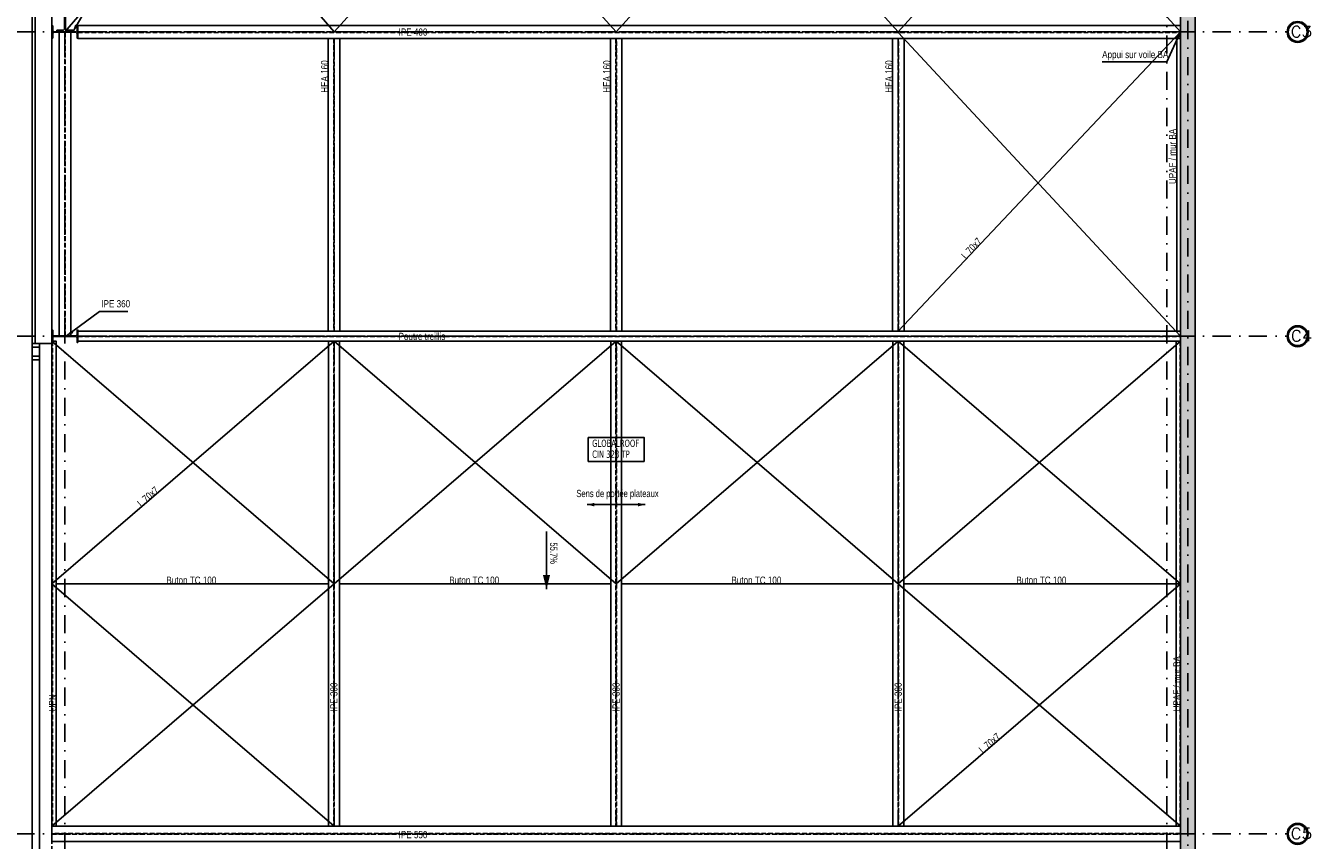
# Model space of a CAD drawing. Extents: x 293186 to 369035, y -341273 to -122059.
# Tile 59 of 64: x 325260 to 342982, y -153260 to -142014. Entities that reach past the tile are written whole.
import ezdxf

# ---------------------------------------------------------------- set-up
doc = ezdxf.new("R2010")
doc.units = 0
doc.header["$LTSCALE"] = 50
for name, pattern in [('CADWORK_21', [0]), ('DASHDOT', [10, 5, -2.5, 0, -2.5]), ('HIDDEN', [1.875, 1.25, -0.625])]:
    doc.linetypes.add(name, pattern=pattern)
doc.layers.get('0').update_dxf_attribs({"color": 1, "linetype": 'CONTINUOUS'})
doc.layers.add('ECHELLE_1_50', color=7, linetype='CONTINUOUS')
doc.styles.add('ARIAL', font='txt')
doc.styles.add('CADWORK5', font='ROMAND', dxfattribs={"width": 0.8})
doc.styles.add('TAHOMA', font='txt')

# ---------------------------------------------------------------- blocks, each defined once
blk = doc.blocks.new('CDWK_EXTR_2')
at = {"color": 0}
blk.add_solid([(0, 0), (2, 0.5), (2, -0.5)], dxfattribs=at)

msp = doc.modelspace()

# ---------------------------------------------------------------- hatches: boundary and pattern name
at = {"layer": 'ECHELLE_1_50', "linetype": 'CONTINUOUS'}
h = msp.add_hatch(dxfattribs=at)
h.set_pattern_fill('DOTS1', color=212, scale=23.622048, style=0, pattern_type=2)
h.set_pattern_definition([(0, (0, 0), (150, 17.675), [0, -17.675])])
h.paths.add_polyline_path([(350671, -182676), (350471, -182676), (350471, -134324), (341391, -133545), (341391, -182676), (341191, -182676), (341191, -133327), (350671, -134140)])

# ---------------------------------------------------------------- linework, layer by layer
at = {"layer": 'ECHELLE_1_50', "color": 158, "linetype": 'DASHDOT'}
for p, q in [((325801, -173906), (325801, -132729)), ((341001, -173906), (341001, -132726)), ((341291, -183207), (341291, -132729)), ((323130, -142101), (342662, -142101)), ((323130, -146301), (342662, -146301)), ((323130, -153171), (342662, -153171))]:
    msp.add_line(p, q, dxfattribs=at)
at = {"layer": 'ECHELLE_1_50', "color": 32}
for p, q in [((325351, -146401), (325351, -133136)), ((325391, -141850), (325391, -146401)), ((325351, -146401), (325621, -146401))]:
    msp.add_line(p, q, dxfattribs=at)
at = {"layer": 'ECHELLE_1_50', "color": 22, "linetype": 'HIDDEN'}
for p, q in [((325798, -142105), (325798, -146297)), ((325804, -146297), (325804, -142105)), ((329510, -142191), (329510, -146231)), ((329516, -146231), (329516, -142191)), ((333403, -142191), (333403, -146231)), ((333409, -146231), (333409, -142191)), ((337295, -142191), (337295, -146231)), ((337301, -146231), (337301, -142191))]:
    msp.add_line(p, q, dxfattribs=at)
at = {"layer": 'ECHELLE_1_50', "color": 22, "linetype": 'DASHDOT'}
for p, q in [((325801, -142105), (325801, -146297)), ((329513, -142191), (329513, -146231)), ((333406, -142191), (333406, -146231)), ((337298, -142191), (337298, -146231))]:
    msp.add_line(p, q, dxfattribs=at)
at = {"layer": 'ECHELLE_1_50', "color": 5, "linetype": 'HIDDEN'}
for p, q in [((341191, -142097), (325981, -142097)), ((325981, -142106), (341191, -142106)), ((341191, -146299), (325981, -146299)), ((325981, -146304), (341191, -146304)), ((341191, -153166), (325621, -153166)), ((325621, -153177), (341191, -153177))]:
    msp.add_line(p, q, dxfattribs=at)
at = {"layer": 'ECHELLE_1_50', "color": 5, "linetype": 'DASHDOT'}
for p, q in [((325981, -142101), (341191, -142101)), ((325981, -146301), (341191, -146301)), ((325621, -153171), (341191, -153171))]:
    msp.add_line(p, q, dxfattribs=at)
at = {"layer": 'ECHELLE_1_50', "color": 10}
for p, q in [((337298, -146231), (341191, -142101)), ((337298, -142106), (341191, -146299)), ((329513, -149719), (325621, -146371)), ((329513, -146371), (325621, -149719)), ((329513, -146371), (333406, -149719)), ((329513, -149719), (333406, -146371)), ((337298, -146371), (333406, -149719)), ((337298, -149719), (333406, -146371)), ((337298, -149719), (341191, -146371)), ((337298, -146371), (341191, -149719)), ((329513, -149719), (325621, -153066)), ((329513, -153066), (325621, -149719)), ((337298, -153066), (341191, -149719)), ((337298, -149719), (341191, -153066))]:
    msp.add_line(p, q, dxfattribs=at)
at = {"layer": 'ECHELLE_1_50', "color": 146, "linetype": 'HIDDEN'}
for p, q in [((325628, -146371), (325628, -153066)), ((329510, -146371), (329510, -153066)), ((329517, -153066), (329517, -146371)), ((333402, -146371), (333402, -153066)), ((333409, -153066), (333409, -146371)), ((337295, -146371), (337295, -153066)), ((337302, -153066), (337302, -146371)), ((341184, -146371), (341184, -153066))]:
    msp.add_line(p, q, dxfattribs=at)
at = {"layer": 'ECHELLE_1_50', "color": 146, "linetype": 'DASHDOT'}
for p, q in [((329513, -146371), (329513, -153066)), ((333406, -146371), (333406, -153066)), ((337298, -146371), (337298, -153066))]:
    msp.add_line(p, q, dxfattribs=at)
at = {"layer": 'ECHELLE_1_50', "color": 2}
for p, q in [((325351, -146401), (325351, -146451)), ((325451, -146401), (325351, -146401)), ((325351, -146451), (325451, -146451)), ((325351, -146576), (325351, -146451)), ((325451, -146451), (325451, -146401)), ((325451, -146576), (325451, -146451)), ((325351, -146576), (325351, -146626)), ((325451, -146576), (325351, -146576)), ((325351, -146626), (325451, -146626)), ((325351, -147901), (325351, -146626)), ((325451, -146626), (325451, -146576)), ((325451, -147901), (325451, -146626)), ((325351, -149201), (325351, -147901)), ((325451, -149201), (325451, -147901)), ((325351, -150501), (325351, -149201)), ((325451, -150501), (325451, -149201)), ((325351, -151801), (325351, -150501)), ((325451, -151801), (325451, -150501)), ((325351, -153101), (325351, -151801)), ((325451, -153101), (325451, -151801)), ((325351, -154401), (325351, -153101)), ((325451, -154401), (325451, -153101))]:
    msp.add_line(p, q, dxfattribs=at)
at = {"layer": 'ECHELLE_1_50', "color": 32, "linetype": 'HIDDEN'}
msp.add_line((325621, -146401), (325621, -162401), dxfattribs=at)
at = {"layer": 'ECHELLE_1_50', "color": 150, "linetype": 'CONTINUOUS'}
for p, q in [((333006, -148626), (333806, -148626)), ((332444, -148995), (332444, -149795))]:
    msp.add_line(p, q, dxfattribs=at)
at = {"layer": 'ECHELLE_1_50', "color": 136, "linetype": 'CADWORK_21'}
for p, q in [((325681, -149719), (329433, -149719)), ((329593, -149719), (333326, -149719)), ((333486, -149719), (337218, -149719)), ((337378, -149719), (341191, -149719))]:
    msp.add_line(p, q, dxfattribs=at)
at = {"layer": 'ECHELLE_1_50', "color": 32}
msp.add_lwpolyline([(325621, -133406), (325621, -137716), (325621, -146401)], dxfattribs=at)
at = {"layer": 'ECHELLE_1_50', "color": 7, "linetype": 'CONTINUOUS', "elevation": 2540}
msp.add_lwpolyline([(350671, -182676), (350471, -182676), (350471, -134324), (341391, -133545), (341391, -182676), (341191, -182676), (341191, -133327), (350671, -134140)], close=True, dxfattribs=at)
at = {"layer": 'ECHELLE_1_50', "color": 10}
for points in [[(325801, -137805), (329513, -142097), (333406, -137806), (337298, -142097), (341191, -137806)], [(325801, -142097), (329513, -137806), (333406, -142097), (337298, -137806), (341191, -142097)]]:
    msp.add_lwpolyline(points, dxfattribs=at)
at = {"layer": 'ECHELLE_1_50', "color": 141, "linetype": 'CONTINUOUS'}
for points in [[(325807, -142054), (325807, -141540, -0.414214), (325831, -141516), (325911, -141516), (325911, -141497), (325861, -141497), (325741, -141497), (325691, -141497), (325691, -141516), (325771, -141516, -0.414214), (325795, -141540), (325795, -142054, -0.414214), (325771, -142078), (325691, -142078), (325691, -142097)], [(325950, -142097), (325652, -142097, -0.414214), (325634, -142079), (325634, -142016), (325621, -142016), (325621, -142056), (325621, -142146), (325621, -142186), (325634, -142186), (325634, -142123, -0.414214), (325652, -142105), (325950, -142105, -0.414214), (325968, -142123), (325968, -142186), (325981, -142186)], [(325691, -142097), (325911, -142097), (325911, -142078), (325831, -142078, -0.414214), (325807, -142054)], [(325981, -142186), (325981, -142016), (325968, -142016), (325968, -142079, -0.414214), (325950, -142097)], [(325950, -146297), (325652, -146297, -0.414214), (325634, -146279), (325634, -146216), (325621, -146216), (325621, -146256), (325621, -146346), (325621, -146386), (325634, -146386), (325634, -146323, -0.414214), (325652, -146305), (325950, -146305, -0.414214), (325968, -146323), (325968, -146386), (325981, -146386)], [(325981, -146386), (325981, -146216), (325968, -146216), (325968, -146279, -0.414214), (325950, -146297)]]:
    msp.add_lwpolyline(points, format="xyb", dxfattribs=at)
at = {"layer": 'ECHELLE_1_50', "color": 7, "linetype": 'CONTINUOUS'}
for points in [[(325911, -142097), (326160, -141677), (326550, -141677)], [(341191, -142101), (341004, -142512), (340110, -142512)], [(325823, -146297), (326277, -145959), (326667, -145959)]]:
    msp.add_lwpolyline(points, dxfattribs=at)
at = {"layer": 'ECHELLE_1_50', "color": 22, "linetype": 'CONTINUOUS'}
for points in [[(325721, -142105), (325721, -146297), (325881, -146297), (325881, -142105), (325721, -142105)], [(329433, -142191), (329433, -146231), (329593, -146231), (329593, -142191), (329433, -142191)], [(333326, -142191), (333326, -146231), (333486, -146231), (333486, -142191), (333326, -142191)], [(337218, -142191), (337218, -146231), (337378, -146231), (337378, -142191), (337218, -142191)]]:
    msp.add_lwpolyline(points, dxfattribs=at)
at = {"layer": 'ECHELLE_1_50', "color": 5, "linetype": 'CONTINUOUS'}
for points in [[(325981, -142191), (341191, -142191), (341191, -142011), (325981, -142011), (325981, -142191)], [(325981, -146371), (341191, -146371), (341191, -146231), (325981, -146231), (325981, -146371)], [(325621, -153276), (341191, -153276), (341191, -153066), (325621, -153066), (325621, -153276)]]:
    msp.add_lwpolyline(points, dxfattribs=at)
at = {"layer": 'ECHELLE_1_50', "color": 146, "linetype": 'CONTINUOUS'}
for points in [[(325621, -146371), (325621, -153066), (325681, -153066), (325681, -146371), (325621, -146371)], [(329438, -146371), (329438, -153066), (329588, -153066), (329588, -146371), (329438, -146371)], [(333331, -146371), (333331, -153066), (333481, -153066), (333481, -146371), (333331, -146371)], [(337223, -146371), (337223, -153066), (337373, -153066), (337373, -146371), (337223, -146371)], [(341191, -146371), (341191, -153066), (341131, -153066), (341131, -146371), (341191, -146371)]]:
    msp.add_lwpolyline(points, dxfattribs=at)
at = {"layer": 'ECHELLE_1_50', "color": 32, "linetype": 'CONTINUOUS'}
msp.add_lwpolyline([(333020, -147698), (333791, -147698), (333791, -148029), (333020, -148029)], close=True, dxfattribs=at)
at = {"layer": 'ECHELLE_1_50', "color": 158, "linetype": 'CONTINUOUS'}
for centre, radius in [((342807, -142101), 145), ((342807, -142101), 130), ((342807, -146301), 145), ((342807, -146301), 130), ((342807, -153171), 145), ((342807, -153171), 130)]:
    msp.add_circle(centre, radius, dxfattribs=at)
at = {"layer": 'ECHELLE_1_50', "color": 22, "linetype": 'CONTINUOUS'}
msp.add_3dface([(341191, -142191, 2540), (341141, -142191, 2540), (341141, -146231, 2540), (341191, -146231, 2540)], dxfattribs=at)

# ---------------------------------------------------------------- block references
at = {"layer": 'ECHELLE_1_50', "color": 7, "linetype": 'CONTINUOUS', "xscale": 50, "yscale": 50, "zscale": 50}
for p, rotation in [((325911, -142097), 59.38418918), ((341191, -142101), 245.48996085), ((325823, -146297), 36.69143878)]:
    msp.add_blockref('CDWK_EXTR_2', p, dxfattribs=dict(at, rotation=rotation))
at = {"layer": 'ECHELLE_1_50', "color": 150, "linetype": 'CONTINUOUS', "xscale": 50, "yscale": 50, "zscale": 50}
msp.add_blockref('CDWK_EXTR_2', (333006, -148626), dxfattribs=at)
at = {"layer": 'ECHELLE_1_50', "color": 150, "linetype": 'CONTINUOUS'}
for p, xscale, yscale, zscale, rotation in [((333806, -148626), 50, 50, 50, 180), ((332444, -149795), 100, 100, 100, 90)]:
    msp.add_blockref('CDWK_EXTR_2', p, dxfattribs=dict(at, xscale=xscale, yscale=yscale, zscale=zscale, rotation=rotation))

# ---------------------------------------------------------------- texts
at = {"layer": 'ECHELLE_1_50', "color": 7, "style": 'ARIAL', "width": 0.8}
for s, p in [('IPE 400', (330404, -142152)), ('Appui sur voile BA', (340110, -142462)), ('IPE 360', (326303, -145903)), ('Poutre treillis', (330404, -146354)), ('Buton TC 100', (327200, -149719)), ('Buton TC 100', (331102, -149719)), ('Buton TC 100', (334995, -149719)), ('Buton TC 100', (338927, -149719)), ('IPE 550', (330404, -153231))]:
    msp.add_text(s, height=100, dxfattribs=at).set_placement(p)
at = {"layer": 'ECHELLE_1_50', "color": 96, "style": 'CADWORK5', "width": 1.125}
for s, p in [('C3', (342710, -142171)), ('C4', (342712, -146371)), ('C5', (342710, -153241))]:
    msp.add_text(s, height=150, dxfattribs=at).set_placement(p)
at = {"layer": 'ECHELLE_1_50', "color": 7, "style": 'ARIAL', "width": 0.8}
for s, rotation, p in [('HEA 160', 90, (329433, -142940)), ('HEA 160', 90, (333326, -142940)), ('HEA 160', 90, (337218, -142940)), ('UPAF / mur BA', 90, (341130, -144201)), ('L 70x7', 46.6943, (338229, -145244)), ('L 70x7', 40.6964, (326851, -148662)), ('UPAF / mur BA', 90, (341191, -151480)), ('IPE 300', 90, (329561, -151480)), ('IPE 300', 90, (333454, -151480)), ('IPE 300', 90, (337346, -151480)), ('UPN', 90, (325681, -151480)), ('L 70x7', 40.694, (338462, -152065))]:
    msp.add_text(s, height=100, rotation=rotation, dxfattribs=at).set_placement(p)
at = {"layer": 'ECHELLE_1_50', "color": 32, "style": 'TAHOMA', "width": 0.8}
for s, p in [('GLOBALROOF', (333074, -147829)), ('CIN 328 TP', (333074, -147979))]:
    msp.add_text(s, height=100, dxfattribs=at).set_placement(p)
at = {"layer": 'ECHELLE_1_50', "color": 26, "style": 'ARIAL', "width": 0.75}
msp.add_text('Sens de portée plateaux', height=100, dxfattribs=at).set_placement((332856, -148522))
msp.add_text('55.7%', height=100, rotation=270, dxfattribs=at).set_placement((332494, -149147))

doc.saveas('drawing.dxf')
